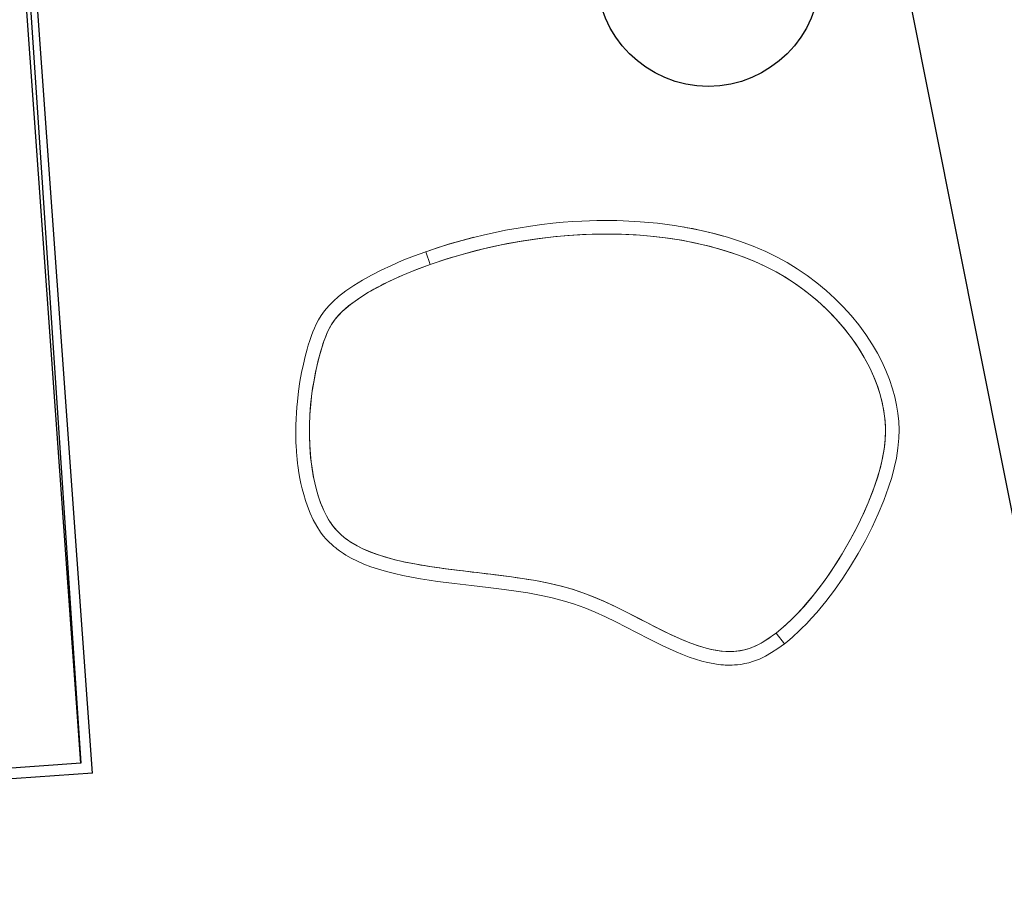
# Model space of a CAD drawing. Header units: millimetres. Extents: x -391 to 65307, y -49674 to 2290.
# Tile 14 of 21: x 17398 to 19208, y -36446 to -34823. Entities that reach past the tile are written whole.
import ezdxf

# ---------------------------------------------------------------- set-up
doc = ezdxf.new("R2010")
doc.units = ezdxf.units.MM
doc.header["$LTSCALE"] = 200
doc.header["$MEASUREMENT"] = 0
doc.layers.get('0').update_dxf_attribs({"color": 8, "linetype": 'CONTINUOUS'})
for name, color, linetype in [('furniture', 8, 'CONTINUOUS'), ('IMPORTED_BG', 8, 'CONTINUOUS'), ('orlando', 8, 'CONTINUOUS')]:
    doc.layers.add(name, color=color, linetype=linetype)

# ---------------------------------------------------------------- blocks, each defined once
blk = doc.blocks.new('A$C680179F5')
at = {"linetype": 'Continuous', "lineweight": 0}
for p, q in [((118.1, 563.6), (117.9, 563.8)), ((117.9, 563.7), (136.1, 546.6)), ((136.1, 546.6), (118, 563.7)), ((1011.8, 235.4), (1034.4, 224.9)), ((1011.8, 235.4), (1034.4, 224.9))]:
    blk.add_line(p, q, dxfattribs=at)
at = {"linetype": 'Continuous', "lineweight": 15, "flags": 128}
for points in [[(1034.4, 224.9), (1037.4, 231.4), (1039.8, 236.9), (1041.7, 241.7), (1043.6, 246.6), (1046.7, 255), (1049.8, 264.1), (1053.6, 276.1), (1057.3, 289.3), (1060.9, 303.3), (1066.4, 328.7), (1071, 354.7), (1074.5, 381.3), (1077.1, 407.7), (1078.8, 434.6), (1079.6, 462), (1079.4, 489.2), (1078.2, 516.1), (1076.1, 542.7), (1072.7, 568.9), (1069.7, 587), (1065.8, 604.9), (1061.1, 622.6), (1055.3, 640.1), (1048.3, 657.3), (1041.5, 671.2), (1034, 684.5), (1025.6, 697.3), (1016.6, 709.6), (1006.9, 721.4), (996.6, 732.7), (983.7, 745.3), (970.1, 757.2), (956.1, 768.2), (941.5, 778.4), (926.5, 788), (907.1, 799), (887.3, 808.8), (867.2, 817.5), (846.8, 825.2), (826, 831.9), (804.9, 837.6), (783.4, 842.4), (761.6, 846.1), (739.5, 848.8), (717.5, 850.4), (695.4, 850.9), (673.5, 850.3), (648.4, 848.5), (623.6, 845.5), (598.8, 841.4), (574.2, 836.3), (549.9, 830.4), (526, 823.6), (502.6, 816.1), (472.7, 805.3), (443.4, 793.5), (414.9, 780.6), (403.9, 775.3), (392.9, 769.9), (382.1, 764.4), (371.2, 758.6), (359.6, 752.2), (347.2, 745.1), (332.8, 736.7), (317.6, 727.4), (301.6, 717.1), (284.9, 705.9), (267.4, 693.7), (249.3, 680.4), (230.5, 666), (215.3, 653.9), (199.8, 641), (184, 627.3), (167.9, 612.8), (151.5, 597.4), (134.8, 581), (118, 563.7)], [(118, 563.7), (102, 546.3), (87.2, 529.3), (73.4, 512.4), (60.6, 495.9), (48.9, 479.6), (38.5, 463.8), (29.1, 448.1), (20.7, 432.5), (13.5, 417), (8.9, 405.4), (5.1, 393.6), (2.3, 381.7), (0.7, 371.6), (0, 362), (0, 353.1), (0.4, 344.9), (1.1, 337.4), (2, 330.5), (3.4, 320.7), (4.9, 312), (6.4, 304.3), (9.3, 291.1), (12.7, 277), (16.9, 261.9), (21.8, 245.8), (27.6, 228.8), (34.3, 210.9), (38.2, 201.2), (42.5, 191.3), (47, 181.1), (52, 170.8), (57.1, 160.5), (61.9, 151.3), (66.4, 143.2), (70.4, 136.2), (74, 130.1), (76.4, 126.3), (78.4, 122.9), (80.2, 120.2), (81.6, 117.9), (82.8, 116.1), (83.6, 114.9), (84.3, 113.8), (85.5, 112), (87.2, 109.5), (89.3, 106.4), (91.7, 102.9), (97.2, 95.4), (103.5, 87), (109.4, 79.7), (115.9, 72), (123.3, 63.9), (131.1, 55.7), (139.1, 48), (149.4, 38.9), (160.1, 30.6), (171.1, 23.3), (182.3, 16.9), (189.9, 13.2), (197.6, 10.1), (204.8, 7.6), (211, 5.8), (216.3, 4.4), (220.4, 3.6), (223.4, 3), (226, 2.5), (229.3, 2), (233.3, 1.4), (237.9, 0.9), (243.1, 0.5), (254.6, 0), (267, 0.2), (280.1, 1), (293.9, 2.6), (308.3, 4.8), (323.3, 7.8), (338, 11.2), (353.3, 15.2), (369, 19.8), (384.7, 24.6), (400.1, 29.7), (415.2, 34.9), (430, 40.2), (444.5, 45.5), (474.2, 56.5), (502.9, 67.2), (530.8, 77.4), (551.6, 84.8), (572.1, 91.7), (592.9, 98.1), (613.8, 103.9), (634.9, 108.8), (656.3, 112.6), (678.3, 115.4), (698.6, 117.1), (719.3, 118.1), (740.6, 118.6), (761.9, 118.8), (783.1, 118.8), (810.4, 118.8), (837.4, 119.2), (864.1, 120.4), (877, 121.5), (889.8, 122.9), (902.3, 124.8), (914, 127), (924.8, 129.5), (934.6, 132.4), (943.6, 135.4), (948.4, 137.2), (952.6, 138.9), (955.7, 140.3), (956.8, 140.8), (957.7, 141.2), (958.9, 141.8), (960.8, 142.7), (963.5, 144.1), (966.8, 145.9), (970.8, 148.2), (975.5, 151.1), (980.7, 154.6), (986.3, 159), (992.4, 164.1), (998.7, 170.3), (1006.4, 178.9), (1013.8, 188.7), (1021, 199.6), (1027.9, 211.7), (1034.4, 224.9)]]:
    blk.add_lwpolyline(points, dxfattribs=at)
at = {"linetype": 'Continuous', "lineweight": 0, "flags": 128}
for points in [[(517.8, 821), (525.1, 823.2), (534.5, 826), (553, 831), (571.3, 835.5), (589.3, 839.4), (591.2, 839.7)], [(136.1, 546.6), (156.5, 567.6), (177.8, 588.1), (199.6, 608), (222, 627.2), (244.9, 645.8), (268.3, 663.7), (292, 680.7), (314.1, 695.7), (336.7, 710), (359.6, 723.7), (382.8, 736.7), (406.6, 749), (430.5, 760.6), (454.6, 771.2), (478.6, 781), (502.6, 789.9), (527, 798), (551.8, 805.2), (577.1, 811.5), (602.3, 816.8), (622.5, 820.2), (642.7, 822.9), (662.9, 824.8), (683.1, 825.8), (703.3, 825.9), (723.2, 825.1), (743.1, 823.3), (763, 820.7), (782.8, 817), (800.5, 813), (817.9, 808.2), (835.2, 802.8), (852.2, 796.6), (868.8, 789.7), (882.8, 783.3), (896.3, 776.4), (909.4, 769.1), (922.6, 761), (935.2, 752.5), (947.2, 743.5), (959.2, 733.7), (970.4, 723.5), (980.9, 712.9), (991.2, 701.3), (1000.6, 689.4), (1009.1, 677), (1015.9, 665.9), (1022, 654.4), (1027.5, 642.5), (1032.2, 630.4), (1036.4, 618), (1039.9, 605.6), (1043, 592.8), (1046.2, 576.3), (1048.8, 559.5), (1050.9, 542.6), (1052.5, 525.8), (1053.6, 508.6), (1054.3, 491.6), (1054.6, 471.7), (1054.4, 451.7), (1053.6, 431.8), (1052.4, 412), (1050.9, 395), (1049, 378.3), (1046.7, 361.5), (1044, 344.6), (1040.8, 328.2), (1037.1, 311.3), (1033.4, 296.6), (1029.4, 282.4), (1024.7, 267.8), (1022.7, 262), (1020.6, 256.4), (1018.5, 251), (1016.3, 245.6), (1014.1, 240.5), (1011.8, 235.4), (1008.3, 228.3), (1004.8, 221.5), (1001.1, 215.1), (996.9, 208.3), (992.6, 202), (988.2, 196.2), (983.2, 190.2), (977.9, 184.8), (972.2, 179.7), (967.8, 176.2), (963.1, 172.9), (958.3, 169.8), (953.2, 166.9), (945.3, 163), (936.7, 159.5), (928, 156.5), (919.3, 154), (910.1, 151.7), (895.7, 149), (880.9, 147), (865.8, 145.6), (851.2, 144.7), (836.4, 144.1), (821.2, 143.8), (807.1, 143.7), (793.1, 143.7), (777.5, 143.7), (764.2, 143.7), (751.3, 143.6), (737.4, 143.5), (724, 143.1), (703.3, 142.3), (682.7, 140.8), (662, 138.5), (641.5, 135.4), (621.3, 131.3), (601.1, 126.3), (581.1, 120.6), (571, 117.4), (561.5, 114.4), (551.5, 111.1), (541.9, 107.8), (532.1, 104.3), (522.5, 100.9), (512.8, 97.4), (503.2, 93.9), (496, 91.2), (488, 88.3), (480.7, 85.5), (472.9, 82.6), (463.9, 79.3), (456.3, 76.4), (448.5, 73.5), (441.9, 71.1), (436.8, 69.2), (431.8, 67.4), (426.9, 65.6), (422.3, 63.9), (417.5, 62.2), (412.5, 60.4), (407.5, 58.7), (398.9, 55.6), (389.7, 52.5), (380.7, 49.6), (373.8, 47.3), (366.4, 45), (359.2, 42.9), (352.2, 40.8), (345.3, 38.9), (338.7, 37.1), (332.2, 35.5), (320.8, 32.8), (309.9, 30.5), (298.3, 28.5), (287.2, 26.9), (275.4, 25.7), (264.1, 25.1), (252.2, 25.1), (241, 25.7), (233.1, 26.7), (225.5, 28), (218.1, 29.7), (210.7, 32), (203.6, 34.6), (196.5, 37.7), (191.2, 40.5), (185.8, 43.6), (180.4, 47), (175, 50.7), (169.6, 54.8), (164.2, 59.2), (158.7, 64), (149.4, 72.8), (140.1, 82.4), (131.5, 92.3), (123.2, 102.4), (115.4, 112.8), (107.8, 123.6), (100.4, 134.9), (91.1, 150.3), (82.2, 166.4), (73.9, 182.9), (66.2, 199.4), (59, 216.4), (53.5, 230.7), (48.3, 245.2), (43.6, 259.8), (39.3, 274.6), (35.4, 289.5), (31.9, 304.4), (30.1, 313.6), (28.5, 322.6), (27, 331.8), (25.9, 340.9), (25.1, 349.9), (24.9, 357.7), (25.3, 365.3), (26.1, 372.9), (27.5, 380.4), (29.5, 387.9), (31.8, 395.3), (35.3, 404.6), (39.6, 414.3), (44.1, 423.5), (49, 432.7), (54.1, 441.5), (57.4, 447.1), (61, 452.7), (64.7, 458.4), (68.5, 464.1), (72.6, 469.9), (76.8, 475.8), (85.7, 487.7), (95.2, 499.9), (105.3, 512.1), (115.1, 523.6), (125.4, 535.1), (136.1, 546.6)], [(136.1, 546.6), (160.1, 571.1), (184.8, 594.6), (210.2, 617.2), (236.3, 638.9), (263, 659.8), (290, 679.3), (317.6, 697.9), (346, 715.6), (375, 732.4), (398.8, 745), (423, 757), (447.5, 768.2), (472.3, 778.5), (497.4, 788), (522.4, 796.5), (547.6, 804), (573.2, 810.6), (599.1, 816.2), (620.8, 819.9), (642.5, 822.8), (664.2, 824.8), (685.9, 825.9), (707.7, 825.8), (729.5, 824.7), (751.3, 822.3), (775.2, 818.5), (798.7, 813.4), (821.8, 807.1), (844.5, 799.5), (866.7, 790.6), (886.2, 781.6), (905.2, 771.5), (923.7, 760.3), (941.3, 748), (954.6, 737.6), (967.3, 726.4), (979.4, 714.5), (990.8, 701.9), (1001.4, 688.3), (1011.1, 674), (1019.6, 659.1), (1027.1, 643.4), (1033.4, 627.2), (1038.5, 610.7), (1042.7, 594), (1047, 571.6), (1050.2, 548.8), (1052.5, 525.9), (1053.9, 503), (1054.6, 480.2), (1054.4, 450.4), (1053, 420.6), (1050.4, 391), (1047.7, 368.8), (1044.3, 346.7), (1040.1, 324.6), (1035, 302.6), (1030.3, 285.4), (1024.9, 268.4), (1018.8, 251.8), (1011.8, 235.4)], [(118.1, 563.6), (134.1, 580.1), (150.6, 596.5), (167.7, 612.6), (184.7, 627.9)], [(1011.8, 235.4), (1006.9, 225.5), (1001.6, 215.8), (995.7, 206.5), (989.3, 197.6), (982.1, 189.1), (974.2, 181.4), (965.6, 174.6), (957.2, 169.1), (948.2, 164.4), (938.9, 160.3), (929.4, 156.9), (919.8, 154.1), (910, 151.7), (893, 148.6), (876, 146.5), (858.9, 145.1), (841.7, 144.3), (824.6, 143.8), (807.4, 143.7), (790.3, 143.7), (773.1, 143.7), (751.1, 143.6), (729.2, 143.3), (707.4, 142.5), (685.6, 141), (663.9, 138.8), (642.4, 135.6), (621, 131.2), (597.6, 125.4), (574.4, 118.5), (551.3, 111), (528.3, 103), (505.5, 94.7), (476.5, 84), (447.5, 73.1), (418.4, 62.5), (389.2, 52.4), (359.8, 43), (343.5, 38.4), (327.1, 34.3), (310.6, 30.7), (293.8, 27.8), (280.5, 26.2), (267, 25.2), (253.6, 25), (240.2, 25.8), (229.2, 27.3), (218.2, 29.7), (207.6, 33), (197.4, 37.3), (187.7, 42.4), (178.4, 48.4), (169.4, 55), (157.7, 64.9), (146.8, 75.4), (136.4, 86.5), (126.6, 98.1), (114.6, 113.9), (103.4, 130.2), (93.1, 147), (83.5, 164.1), (74.5, 181.5), (66.3, 199.3), (58.6, 217.4), (51.3, 236.7), (44.7, 256.3), (38.9, 276.1), (33.8, 296.1), (29.6, 316.4), (27.8, 326.4), (26.4, 336.4), (25.4, 346.5), (24.9, 356.6), (25.4, 366.7), (26.8, 376.9), (29.2, 386.8), (32.2, 396.5), (37.7, 410.2), (44.1, 423.5), (51.1, 436.5), (58.7, 449.1), (66.7, 461.4), (75.1, 473.4), (83.7, 485.2), (100.4, 506.3), (117.9, 526.7), (136.1, 546.6)]]:
    blk.add_lwpolyline(points, dxfattribs=at)

msp = doc.modelspace()

# ---------------------------------------------------------------- linework, layer by layer
at = {"layer": 'furniture'}
msp.add_circle((18664.3, -34740.3), 205, dxfattribs=at)
at = {"layer": 'IMPORTED_BG', "linetype": 'Continuous'}
for p, q in [((17532.2, -36208.2), (17248, -32248.4)), ((17510.8, -36189.7), (17229.5, -32269.8)), ((17510.8, -36189.7), (15037.1, -36367.2)), ((17532.2, -36208.2), (15018.6, -36388.6))]:
    msp.add_line(p, q, dxfattribs=at)
at = {"layer": 'orlando'}
for p, q in [((19589.4, -37572.5), (18516.7, -32178.1, -1219)), ((17249.5, -32269.1, -1219), (17510.8, -36189.7)), ((17510.8, -36189.7), (15017.2, -36368.6, -1219))]:
    msp.add_line(p, q, dxfattribs=at)

# ---------------------------------------------------------------- block references
at = {"layer": 'furniture', "rotation": 332.736824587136}
msp.add_blockref('A$C680179F5', (17781.7, -35696.4), dxfattribs=at)

doc.saveas('drawing.dxf')
